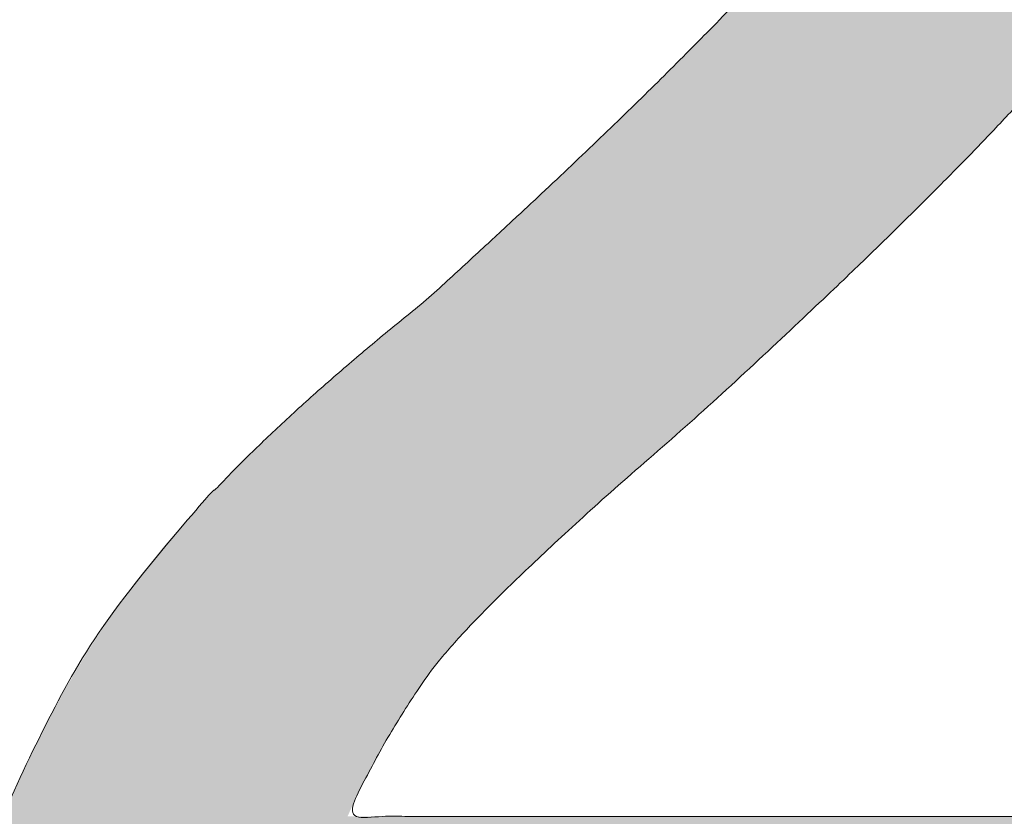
# Model space of a CAD drawing. Header units: inches. Extents: x -416 to -272, y -73 to 47.
# Tile 116 of 206: x -334.312 to -333.148, y -22.729 to -21.788. Entities that reach past the tile are written whole.
import ezdxf

# ---------------------------------------------------------------- set-up
doc = ezdxf.new("R2010")
doc.units = ezdxf.units.IN
doc.header["$LTSCALE"] = 32
doc.header["$MEASUREMENT"] = 0
doc.linetypes.add('Dash Style-1', pattern=[0.083328, 0.041656, -0.041672])
for name, color, linetype, lineweight in [('Black', 7, 'Continuous', 18), ('DashLine', 7, 'Continuous', 13), ('DashLineFill', 7, 'Dash Style-1', 13), ('Drawing', 7, 'Continuous', 18), ('Metal-DeskStructure', 7, 'Continuous', 13), ('None', 7, 'Continuous', 18), ('Plastic-BracketCover', 7, 'Continuous', 13), ('SolidLine', 7, 'Continuous', 15), ('Wood_1-H', 7, 'Continuous', 13)]:
    doc.layers.add(name, color=color, linetype=linetype, lineweight=lineweight)
pattern_1 = [(45, (0, 0), (-1.61301565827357, 1.935715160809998), []), (45, (-1.0608, 1.0608), (-0.4723460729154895, 0.4167612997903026), [])]

# ---------------------------------------------------------------- blocks, each defined once
blk = doc.blocks.new('Group-45')
at = {"layer": 'Plastic-BracketCover', "color": 7}
for points, knots in [([(1.545890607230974, 0.02645157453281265), (1.549581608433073, 0.02645157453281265), (1.553272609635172, 0.02460607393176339), (1.555118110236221, 0.01722587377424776), (1.55696180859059, 0.004307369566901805), (1.55696180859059, -0.01414763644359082), (1.555118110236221, -0.02522064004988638), (1.553272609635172, -0.03260264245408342), (1.547736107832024, -0.03629364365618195), (1.542199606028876, -0.03813914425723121), (1.489603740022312, -0.05843965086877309), (1.437007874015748, -0.07874015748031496), (1.418552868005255, -0.08612215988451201), (1.389024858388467, -0.1008843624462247), (1.366878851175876, -0.1230303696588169), (1.355805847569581, -0.1525583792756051), (1.355805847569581, -0.1922366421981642), (1.355805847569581, -0.2116143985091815), (1.450848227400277, -0.2116143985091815), (1.549581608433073, -0.2116143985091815), (1.553272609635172, -0.2153035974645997), (1.555118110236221, -0.2226855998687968), (1.55696180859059, -0.2337586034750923), (1.55696180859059, -0.2503681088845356), (1.555118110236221, -0.2614411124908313), (1.553272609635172, -0.2688231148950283), (1.549581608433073, -0.2725141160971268), (1.338274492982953, -0.2725141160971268), (1.117739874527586, -0.2725141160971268), (1.106666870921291, -0.2577501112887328), (1.106666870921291, -0.202385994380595), (1.106666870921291, -0.137794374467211), (1.10851237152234, -0.1156483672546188), (1.11035787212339, -0.1064208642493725), (1.114048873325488, -0.08058565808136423), (1.13434937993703, -0.03998464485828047), (1.163877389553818, -0.01414763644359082), (1.202631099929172, 0.0006163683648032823), (1.246923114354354, 0.0006163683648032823), (1.28383312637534, -0.01230213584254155), (1.311515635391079, -0.03444814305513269), (1.329968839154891, -0.06766715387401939), (1.337350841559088, -0.08612215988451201), (1.342887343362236, -0.07504915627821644), (1.35765134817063, -0.05659415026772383), (1.377951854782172, -0.04183014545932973), (1.405634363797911, -0.0289116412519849), (1.422243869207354, -0.02152963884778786), (1.471148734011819, -0.001229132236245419), (1.520053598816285, 0.01907137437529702), (1.532972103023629, 0.02460607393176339), (1.544045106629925, 0.02645157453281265), (1.545890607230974, 0.02645157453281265)], [0, 0, 0, 0.004017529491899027, 0.008035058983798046, 0.01205258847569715, 0.01607011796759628, 0.02008764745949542, 0.02410517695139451, 0.02812270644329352, 0.03214023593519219, 0.03214023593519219, 0.07095094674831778, 0.07095094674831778, 0.08463415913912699, 0.09831737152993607, 0.1120005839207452, 0.1256837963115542, 0.138745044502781, 0.138745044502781, 0.202806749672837, 0.2052946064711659, 0.2077824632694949, 0.2102703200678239, 0.2127581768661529, 0.2147484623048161, 0.2167387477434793, 0.2187290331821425, 0.2207193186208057, 0.3326714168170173, 0.3396374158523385, 0.3466034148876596, 0.3918815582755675, 0.4075550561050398, 0.4232285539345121, 0.4232285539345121, 0.4666960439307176, 0.5101635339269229, 0.553631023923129, 0.5970985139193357, 0.640566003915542, 0.6840334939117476, 0.7275009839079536, 0.7709684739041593, 0.7709684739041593, 0.7980418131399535, 0.8251151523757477, 0.8521884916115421, 0.8792618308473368, 0.8792618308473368, 0.958132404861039, 0.958132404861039, 0.9790662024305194, 1, 1, 1]), ([(1.232159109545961, -0.06213065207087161), (1.204476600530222, -0.06213065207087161), (1.169413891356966, -0.08612215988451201), (1.160186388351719, -0.1138028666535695), (1.15834088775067, -0.1230303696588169), (1.156495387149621, -0.1451763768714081), (1.156495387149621, -0.1867001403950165), (1.156495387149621, -0.2116143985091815), (1.2321600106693, -0.2116143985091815), (1.30782463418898, -0.2116143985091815), (1.30782463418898, -0.183009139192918), (1.30782463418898, -0.130412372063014), (1.296751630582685, -0.09719336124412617), (1.274605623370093, -0.07320365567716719), (1.246923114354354, -0.06213065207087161), (1.232159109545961, -0.06213065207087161)], [0, 0, 0, 0.1425152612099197, 0.2850305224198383, 0.2850305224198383, 0.3309930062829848, 0.3769554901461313, 0.4458992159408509, 0.4458992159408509, 0.6552813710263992, 0.6552813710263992, 0.7344389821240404, 0.8008292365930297, 0.8672194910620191, 0.9336097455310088, 1, 1, 1]), ([(1.425934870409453, -0.3398696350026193), (1.448079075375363, -0.3398696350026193), (1.483143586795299, -0.3509408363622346), (1.512671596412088, -0.3693958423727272), (1.532972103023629, -0.3970783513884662), (1.555118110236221, -0.4469059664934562), (1.555118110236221, -0.5539431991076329), (1.555118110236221, -0.6203803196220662), (1.544045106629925, -0.6351443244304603), (1.330892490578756, -0.6351443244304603), (1.117739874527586, -0.6351443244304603), (1.106666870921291, -0.6203803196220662), (1.106666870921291, -0.5622479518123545), (1.106666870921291, -0.4708965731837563), (1.123276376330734, -0.4192243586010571), (1.150958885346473, -0.3860053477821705), (1.193405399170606, -0.3675503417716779), (1.235850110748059, -0.3675503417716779), (1.265378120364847, -0.374932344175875), (1.289369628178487, -0.3896963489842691), (1.309670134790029, -0.4136878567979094), (1.315206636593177, -0.4266063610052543), (1.318897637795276, -0.4081513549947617), (1.337350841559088, -0.3767778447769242), (1.365033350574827, -0.3527863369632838), (1.403788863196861, -0.3398696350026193), (1.425934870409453, -0.3398696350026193)], [0, 0, 0, 0.03145524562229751, 0.062910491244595, 0.09436573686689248, 0.1258209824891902, 0.188731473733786, 0.2661585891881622, 0.2758371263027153, 0.2855156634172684, 0.4355309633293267, 0.4452095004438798, 0.4548880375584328, 0.5214267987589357, 0.5746587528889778, 0.6278907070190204, 0.6811226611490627, 0.7343546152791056, 0.7627468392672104, 0.7911390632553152, 0.8195312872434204, 0.8479235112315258, 0.8479235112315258, 0.8859426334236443, 0.9239617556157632, 0.9619808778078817, 1, 1, 1]), ([(1.429625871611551, -0.4026148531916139), (1.409325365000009, -0.4026148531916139), (1.379797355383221, -0.4155333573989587), (1.359496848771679, -0.4395248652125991), (1.348423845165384, -0.4764330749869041), (1.348423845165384, -0.5401028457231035), (1.348423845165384, -0.5760901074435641), (1.426856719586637, -0.5760901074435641), (1.505289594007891, -0.5760901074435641), (1.505289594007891, -0.5327208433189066), (1.505289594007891, -0.4487514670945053), (1.477607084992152, -0.4155333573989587), (1.448079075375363, -0.4026148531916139), (1.429625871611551, -0.4026148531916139)], [0, 0, 0, 0.07915587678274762, 0.1583117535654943, 0.2374676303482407, 0.3166235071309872, 0.4195261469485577, 0.4195261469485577, 0.6437985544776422, 0.6437985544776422, 0.7678094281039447, 0.8839047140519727, 0.9419523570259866, 1, 1, 1]), ([(1.226622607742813, -0.4284518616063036), (1.210013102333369, -0.4284518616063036), (1.18417789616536, -0.4376793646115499), (1.165722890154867, -0.4579798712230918), (1.156495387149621, -0.4893515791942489), (1.156495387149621, -0.5447165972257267), (1.156495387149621, -0.5760901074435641), (1.228469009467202, -0.5760901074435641), (1.300442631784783, -0.5760901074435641), (1.300442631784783, -0.5419483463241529), (1.300442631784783, -0.4856605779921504), (1.289369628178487, -0.4561343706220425), (1.269069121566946, -0.4376793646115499), (1.241386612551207, -0.4284518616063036), (1.226622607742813, -0.4284518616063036)], [0, 0, 0, 0.07449877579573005, 0.1489975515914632, 0.223496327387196, 0.2979951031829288, 0.3954165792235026, 0.3954165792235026, 0.6189101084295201, 0.6189101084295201, 0.7249275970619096, 0.7936956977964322, 0.8624637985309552, 0.9312318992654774, 1, 1, 1]), ([(1.53112660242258, -0.7109774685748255), (1.538508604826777, -0.7109774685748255), (1.552349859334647, -0.7137457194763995), (1.555118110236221, -0.7220504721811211), (1.555118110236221, -0.841083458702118), (1.555118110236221, -0.9601164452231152), (1.553272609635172, -0.9638074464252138), (1.547736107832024, -0.9674984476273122), (1.538508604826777, -0.9693439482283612), (1.525590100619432, -0.9693439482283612), (1.516362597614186, -0.9674984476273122), (1.510826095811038, -0.965652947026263), (1.50713509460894, -0.9601164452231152), (1.50713509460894, -0.9112115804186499), (1.50713509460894, -0.864152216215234), (1.337351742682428, -0.864152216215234), (1.167568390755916, -0.864152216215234), (1.193404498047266, -0.9075205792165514), (1.219240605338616, -0.9508889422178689), (1.221086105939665, -0.9564254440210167), (1.222931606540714, -0.965652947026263), (1.219240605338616, -0.9693439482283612), (1.20816760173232, -0.9711894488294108), (1.195712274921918, -0.9711894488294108), (1.186023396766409, -0.9711894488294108), (1.180486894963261, -0.9693439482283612), (1.176795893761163, -0.965652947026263), (1.174950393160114, -0.9619619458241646), (1.141731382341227, -0.9102888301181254), (1.10851237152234, -0.8586157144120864), (1.106666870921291, -0.8567702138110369), (1.106666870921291, -0.8530792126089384), (1.104821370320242, -0.8475427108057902), (1.104821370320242, -0.8304718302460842), (1.104821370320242, -0.8124781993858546), (1.10851237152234, -0.8069416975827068), (1.112203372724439, -0.8050961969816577), (1.310591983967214, -0.8050961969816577), (1.50713509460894, -0.8050961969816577), (1.50713509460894, -0.7644960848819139), (1.50713509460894, -0.7202049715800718), (1.510826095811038, -0.7165139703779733), (1.516362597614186, -0.7128229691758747), (1.525590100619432, -0.7109774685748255), (1.53112660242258, -0.7109774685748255)], [0, 0, 0, 0.002610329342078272, 0.007830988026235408, 0.01044131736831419, 0.1761946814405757, 0.1788050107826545, 0.181415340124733, 0.1840256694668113, 0.1866359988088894, 0.1885937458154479, 0.1905514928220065, 0.192509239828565, 0.1944669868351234, 0.2443885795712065, 0.2443885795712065, 0.4244984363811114, 0.4244984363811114, 0.4780496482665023, 0.4780496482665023, 0.4842405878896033, 0.4904315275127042, 0.4966224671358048, 0.5028134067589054, 0.5070707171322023, 0.5109409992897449, 0.5148112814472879, 0.5186815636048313, 0.5186815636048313, 0.5762947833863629, 0.5762947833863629, 0.5787425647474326, 0.5811903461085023, 0.5836381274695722, 0.5902471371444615, 0.5931844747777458, 0.5961218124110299, 0.5990591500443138, 0.9118813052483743, 0.9118813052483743, 0.9765012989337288, 0.9823759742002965, 0.9882506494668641, 0.9941253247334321, 1, 1, 1])]:
    blk.add_open_spline(points, degree=2, knots=knots, dxfattribs=at)
blk = doc.blocks.new('1BRPFY-Leg_Plate (2D)')
at = {"layer": 'DashLineFill', "linetype": 'Continuous', "lineweight": 13}
h = blk.add_hatch(dxfattribs=at)
h.set_pattern_fill('Steel', color=253, style=0, pattern_type=2)
h.set_pattern_definition(pattern_1)
edge = h.paths.add_edge_path()
edge.add_arc((-1.704724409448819, 1.704724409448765), 0.1259842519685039, 90, 180, ccw=False)
edge.add_line((-1.704724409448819, 1.830708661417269), (1.704724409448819, 1.830708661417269))
edge.add_arc((1.704724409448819, 1.704724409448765), 0.1259842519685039, 0, 90, ccw=False)
edge.add_line((1.830708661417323, 1.704724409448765), (1.830708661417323, -1.704724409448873))
edge.add_arc((1.704724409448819, -1.704724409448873), 0.125984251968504, -89.99999999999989, 1.1368683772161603e-13, ccw=False)
edge.add_line((1.704724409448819, -1.830708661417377), (-1.704724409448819, -1.830708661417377))
edge.add_arc((-1.704724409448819, -1.704724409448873), 0.125984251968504, 180, 269.99999999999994, ccw=False)
edge.add_line((-1.830708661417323, -1.704724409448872), (-1.830708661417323, 1.704724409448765))
at = {"layer": 'SolidLine', "flags": 128}
blk.add_lwpolyline([(0.7086614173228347, -0.5019685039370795), (0.728920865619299, -0.5029637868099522), (0.7489852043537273, -0.5059400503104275), (0.7686612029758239, -0.5108686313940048), (0.7877593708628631, -0.5177020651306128), (0.8060957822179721, -0.5263745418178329), (0.823493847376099, -0.5368025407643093), (0.8397860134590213, -0.5488856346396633), (0.8548153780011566, -0.5625074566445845), (0.8684372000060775, -0.5775368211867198), (0.8805202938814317, -0.5938289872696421), (0.8909482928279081, -0.611227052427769), (0.8996207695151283, -0.6295634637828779), (0.9064542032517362, -0.6486616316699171), (0.9113827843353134, -0.6683376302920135), (0.9143590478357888, -0.688401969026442), (0.9153543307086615, -0.7086614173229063), (0.9143590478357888, -0.7289208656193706), (0.9113827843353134, -0.748985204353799), (0.9064542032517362, -0.7686612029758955), (0.8996207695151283, -0.7877593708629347), (0.8909482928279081, -0.8060957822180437), (0.8805202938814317, -0.8234938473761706), (0.8684372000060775, -0.8397860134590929), (0.8548153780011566, -0.8548153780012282), (0.8397860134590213, -0.8684372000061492), (0.823493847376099, -0.8805202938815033), (0.8060957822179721, -0.8909482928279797), (0.7877593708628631, -0.8996207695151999), (0.7686612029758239, -0.9064542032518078), (0.7489852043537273, -0.9113827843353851), (0.728920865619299, -0.9143590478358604), (0.7086614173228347, -0.9153543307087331), (0.6884019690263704, -0.9143590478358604), (0.668337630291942, -0.9113827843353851), (0.6486616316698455, -0.9064542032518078), (0.6295634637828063, -0.8996207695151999), (0.6112270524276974, -0.8909482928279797), (0.5938289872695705, -0.8805202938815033), (0.5775368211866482, -0.8684372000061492), (0.5625074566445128, -0.8548153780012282), (0.5488856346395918, -0.8397860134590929), (0.5368025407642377, -0.8234938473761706), (0.5263745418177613, -0.8060957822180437), (0.5177020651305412, -0.7877593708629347), (0.5108686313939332, -0.7686612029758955), (0.5059400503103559, -0.748985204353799), (0.5029637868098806, -0.7289208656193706), (0.5019685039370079, -0.7086614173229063), (0.5029637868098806, -0.688401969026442), (0.5059400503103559, -0.6683376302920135), (0.5108686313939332, -0.6486616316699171), (0.5177020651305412, -0.6295634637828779), (0.5263745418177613, -0.611227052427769), (0.5368025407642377, -0.5938289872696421), (0.5488856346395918, -0.5775368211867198), (0.5625074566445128, -0.5625074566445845), (0.5775368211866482, -0.5488856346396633), (0.5938289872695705, -0.5368025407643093), (0.6112270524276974, -0.5263745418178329), (0.6295634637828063, -0.5177020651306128), (0.6486616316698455, -0.5108686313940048), (0.668337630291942, -0.5059400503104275), (0.6884019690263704, -0.5029637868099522)], close=True, dxfattribs=at)
at = {"layer": 'Plastic-BracketCover', "color": 7}
blk.add_blockref('Group-45', (0, 0), dxfattribs=at)
blk = doc.blocks.new('1BRPX8-Util_Bkt_Lg-F (2D)')
at = {"layer": 'DashLineFill', "linetype": 'Continuous', "lineweight": 13}
h = blk.add_hatch(dxfattribs=at)
h.set_pattern_fill('Steel', color=253, style=0, pattern_type=2)
h.set_pattern_definition(pattern_1)
edge = h.paths.add_edge_path()
edge.add_line((-4.468503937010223, 7.539370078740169), (-2.421259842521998, 7.539370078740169))
edge.add_line((-2.421259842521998, 7.539370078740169), (-2.421259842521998, 7.917322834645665))
edge.add_arc((-2.303149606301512, 7.91732283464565), 0.1181102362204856, 90.0000000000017, 179.9999999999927, ccw=False)
edge.add_line((-2.303149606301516, 8.035433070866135), (2.303149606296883, 8.035433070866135))
edge.add_arc((2.30314960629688, 7.917322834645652), 0.1181102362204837, 6.423306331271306e-12, 89.99999999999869, ccw=False)
edge.add_line((2.421259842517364, 7.917322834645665), (2.421259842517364, 7.539370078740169))
edge.add_line((2.421259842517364, 7.539370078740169), (4.46850393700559, 7.539370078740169))
edge.add_line((4.46850393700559, 7.539370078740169), (4.46850393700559, 7.405511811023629))
edge.add_line((4.46850393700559, 7.405511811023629), (3.129921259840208, 7.405511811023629))
edge.add_line((3.129921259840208, 7.405511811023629), (3.129921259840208, -2.011811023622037))
edge.add_line((3.129921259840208, -2.011811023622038), (4.46850393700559, -2.011811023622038))
edge.add_line((4.46850393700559, -2.011811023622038), (4.46850393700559, -2.145669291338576))
edge.add_line((4.46850393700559, -2.145669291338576), (2.421259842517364, -2.145669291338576))
edge.add_line((2.421259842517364, -2.145669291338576), (2.421259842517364, -2.523622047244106))
edge.add_arc((2.303149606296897, -2.523622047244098), 0.1181102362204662, 269.9999999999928, 359.9999999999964, ccw=False)
edge.add_line((2.303149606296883, -2.641732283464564), (-2.303149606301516, -2.641732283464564))
edge.add_arc((-2.303149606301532, -2.523622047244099), 0.1181102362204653, 180.0000000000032, 270.0000000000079, ccw=False)
edge.add_line((-2.421259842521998, -2.523622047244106), (-2.421259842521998, -2.145669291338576))
edge.add_line((-2.421259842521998, -2.145669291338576), (-4.468503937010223, -2.145669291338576))
edge.add_line((-4.468503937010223, -2.145669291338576), (-4.468503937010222, -2.011811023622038))
edge.add_line((-4.468503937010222, -2.011811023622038), (-3.129921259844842, -2.011811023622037))
edge.add_line((-3.129921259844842, -2.011811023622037), (-3.129921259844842, 7.405511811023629))
edge.add_line((-3.129921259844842, 7.405511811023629), (-4.468503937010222, 7.405511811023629))
edge.add_line((-4.468503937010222, 7.405511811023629), (-4.468503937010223, 7.539370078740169))
at = {"layer": 'SolidLine', "flags": 128}
blk.add_lwpolyline([(0.3885146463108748, -0.3924516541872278), (0.4214361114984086, -0.362613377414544), (0.4571237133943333, -0.3361456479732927), (0.4952337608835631, -0.3133033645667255), (0.5353992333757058, -0.2943065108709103), (0.5772333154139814, -0.2793380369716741), (0.6203331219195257, -0.2685420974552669), (0.6642835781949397, -0.2620226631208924), (0.7086614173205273, -0.2598425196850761), (0.7530392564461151, -0.2620226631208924), (0.7969897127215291, -0.2685420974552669), (0.8400895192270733, -0.2793380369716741), (0.881923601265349, -0.2943065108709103), (0.9220890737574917, -0.3133033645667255), (0.9601991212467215, -0.3361456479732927), (0.995886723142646, -0.362613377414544), (1.02880818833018, -0.3924516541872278), (1.058646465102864, -0.4253731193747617), (1.085114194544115, -0.4610607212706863), (1.107956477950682, -0.4991707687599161), (1.126953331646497, -0.5393362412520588), (1.141921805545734, -0.5811703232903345), (1.152717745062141, -0.6242701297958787), (1.159237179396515, -0.6682205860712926), (1.161417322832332, -0.7125984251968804), (1.159237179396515, -0.7569762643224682), (1.152717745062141, -0.8009267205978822), (1.141921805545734, -0.8440265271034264), (1.126953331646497, -0.8858606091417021), (1.107956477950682, -0.9260260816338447), (1.085114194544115, -0.9641361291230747)], dxfattribs=at)
blk = doc.blocks.new('Slate-LegBrace (2D)')
at = {"layer": 'DashLineFill', "linetype": 'Continuous', "lineweight": 13}
h = blk.add_hatch(dxfattribs=at)
h.set_pattern_fill('Steel', color=253, style=0, pattern_type=2)
h.set_pattern_definition(pattern_1)
h.paths.add_polyline_path([(1.477721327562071, -0.2676096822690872), (1.477721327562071, -0.2375137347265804), (1.672015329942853, -0.2375137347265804), (1.672015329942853, -0.02575645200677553), (1.675765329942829, -0.02575645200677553), (1.675765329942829, 0.7034311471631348), (1.734820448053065, 0.762486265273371), (1.929210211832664, 0.762486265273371), (1.988265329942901, 0.7034311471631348), (1.988265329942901, -0.02575645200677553), (1.992015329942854, -0.02575645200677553), (1.992015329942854, -0.2375137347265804), (2.186309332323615, -0.2375137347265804), (2.186309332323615, -0.2676096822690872)])
h = blk.add_hatch(dxfattribs=at)
h.set_pattern_fill('Steel', color=253, style=0, pattern_type=2)
h.set_pattern_definition(pattern_1)
edge = h.paths.add_edge_path()
edge.add_line((-2.199587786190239, -0.1351515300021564), (-1.374775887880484, -0.1351515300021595))
edge.add_arc((3.774758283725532e-15, -0.01355418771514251), 1.380142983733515, 185.0545920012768, 354.9454079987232)
edge.add_line((1.374775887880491, -0.13515153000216), (2.199718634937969, -0.1351515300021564))
edge.add_arc((6.542437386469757e-05, -0.01705725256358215), 2.202821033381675, 183.0731271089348, 356.92687289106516, ccw=False)
h = blk.add_hatch(dxfattribs=at)
h.set_pattern_fill('Steel', color=253, style=0, pattern_type=2)
h.set_pattern_definition(pattern_1)
edge = h.paths.add_edge_path()
edge.add_line((2.191696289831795, -0.2375138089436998), (1.463739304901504, -0.2375137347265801))
edge.add_arc((-6.542437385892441e-05, -0.01704129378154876), 1.480314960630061, 188.5652811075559, 351.4347188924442, ccw=False)
edge.add_line((-1.463870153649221, -0.2375137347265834), (-2.191827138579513, -0.2375138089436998))
edge.add_line((-2.191827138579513, -0.2375138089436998), (-2.199718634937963, -0.1351515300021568))
edge.add_line((-2.199718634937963, -0.1351515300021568), (-1.374775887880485, -0.1351515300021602))
edge.add_arc((2.886579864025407e-15, -0.01355418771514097), 1.380142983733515, 185.0545920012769, 354.9454079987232)
edge.add_line((1.37477588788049, -0.1351515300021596), (2.199587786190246, -0.1351515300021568))
edge.add_line((2.199587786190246, -0.1351515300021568), (2.191696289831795, -0.2375138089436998))
at = {"layer": 'DashLineFill', "flags": 128}
blk.add_lwpolyline([(1.477721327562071, -0.2676096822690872), (1.477721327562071, -0.2375137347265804), (1.672015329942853, -0.2375137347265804), (1.672015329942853, -0.02575645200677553), (1.675765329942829, -0.02575645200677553), (1.675765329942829, 0.7034311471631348), (1.734820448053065, 0.762486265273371), (1.929210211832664, 0.762486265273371), (1.988265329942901, 0.7034311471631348), (1.988265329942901, -0.02575645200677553), (1.992015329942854, -0.02575645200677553), (1.992015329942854, -0.2375137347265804), (2.186309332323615, -0.2375137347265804), (2.186309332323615, -0.2676096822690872)], close=True, dxfattribs=at)
for points in [[(2.191696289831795, -0.2375138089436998), (1.463739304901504, -0.2375137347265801, -0.860662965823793), (-1.463870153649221, -0.2375137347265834), (-2.191827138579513, -0.2375138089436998), (-2.199718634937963, -0.1351515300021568), (-1.374775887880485, -0.1351515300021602, 0.9154551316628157), (1.37477588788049, -0.1351515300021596), (2.199587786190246, -0.1351515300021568)], [(-2.199587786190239, -0.1351515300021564), (-1.374775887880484, -0.1351515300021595, 0.9154551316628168), (1.374775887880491, -0.13515153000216), (2.199718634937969, -0.1351515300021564, -0.9477524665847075)]]:
    blk.add_lwpolyline(points, format="xyb", close=True, dxfattribs=at)
blk = doc.blocks.new('TLLegSleeve (2D)')
at = {"layer": 'DashLineFill', "linetype": 'Continuous', "lineweight": 13}
h = blk.add_hatch(dxfattribs=at)
h.set_pattern_fill('Steel', color=253, style=0, pattern_type=2)
h.set_pattern_definition(pattern_1)
edge = h.paths.add_edge_path()
edge.add_line((1.08267716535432, 1.402343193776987), (1.08267716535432, 2.913385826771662))
edge.add_arc((-1.707523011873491e-13, 2.913385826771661), 1.08267716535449, 4.479377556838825e-14, 180)
edge.add_line((-1.082677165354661, 2.913385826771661), (-1.08267716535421, 1.402343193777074))
edge.add_arc((-1.332267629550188e-15, 2.886579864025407e-15), 1.771653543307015, 127.6698869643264, 412.330113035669)
edge.add_line((1.08267716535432, 1.402343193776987), (1.08267716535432, 1.402343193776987))
edge = h.paths.add_edge_path()
edge.add_arc((1.665334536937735e-15, 2.91338582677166), 0.7480314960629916, 0, 180, ccw=False)
edge.add_arc((1.665334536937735e-15, 2.91338582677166), 0.7480314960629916, 180, 360, ccw=False)
edge = h.paths.add_edge_path()
edge.add_arc((-1.723066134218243e-13, 9.149983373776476e-17), 1.437007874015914, 0, 180, ccw=False)
edge.add_arc((-1.723066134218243e-13, 5.70119602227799e-16), 1.437007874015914, 180, 360, ccw=False)
at = {"layer": 'DashLine', "color": 8, "flags": 128}
blk.add_lwpolyline([(0.6327836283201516, 1.527674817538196), (0.7794749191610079, 1.458295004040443), (0.9186594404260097, 1.374871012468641), (1.048996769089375, 1.278206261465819), (1.169231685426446, 1.169231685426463), (1.278206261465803, 1.048996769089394), (1.374871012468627, 0.9186594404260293), (1.458295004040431, 0.7794749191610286), (1.527674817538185, 0.6327836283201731), (1.582342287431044, 0.4799982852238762), (1.621770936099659, 0.3225902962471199), (1.64558104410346, 0.1620755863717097), (1.653543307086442, 1.118599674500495e-14), (1.645581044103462, -0.1620755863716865), (1.621770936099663, -0.3225902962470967), (1.582342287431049, -0.4799982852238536), (1.527674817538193, -0.6327836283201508), (1.45829500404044, -0.7794749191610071), (1.374871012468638, -0.9186594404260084), (1.278206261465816, -1.048996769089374), (1.169231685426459, -1.169231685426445), (1.048996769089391, -1.278206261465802), (0.918659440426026, -1.374871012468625), (0.7794749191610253, -1.458295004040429)], dxfattribs=at)
at = {"layer": 'DashLineFill', "flags": 128}
for points in [[(1.08267716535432, 1.402343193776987), (1.08267716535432, 2.913385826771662, 0.9999999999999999), (-1.082677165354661, 2.913385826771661), (-1.08267716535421, 1.402343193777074, 2.931618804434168), (1.08267716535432, 1.402343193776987)], [(-1.437007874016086, 3.308097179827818e-16, -0.9999999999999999), (1.437007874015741, 3.308097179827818e-16, -0.9999999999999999)]]:
    blk.add_lwpolyline(points, format="xyb", close=True, dxfattribs=at)
blk = doc.blocks.new('Group-47')
at = {"layer": 'SolidLine', "flags": 128}
blk.add_lwpolyline([(7.34251968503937, -8.30708661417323, -0.414213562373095), (9.05511811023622, -6.594488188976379, -0.414213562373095), (10.76771653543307, -8.30708661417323, -0.414213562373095), (9.05511811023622, -10.01968503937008, -0.414213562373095)], format="xyb", close=True, dxfattribs=at)
at = {"layer": 'Wood_1-H', "color": 7}
for name in ['1BRPX8-Util_Bkt_Lg-F (2D)', 'TLLegSleeve (2D)', 'Slate-LegBrace (2D)', '1BRPFY-Leg_Plate (2D)']:
    blk.add_blockref(name, (9.05511811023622, -8.30708661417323), dxfattribs=at)
blk = doc.blocks.new('Group-49')
at = {"layer": 'Metal-DeskStructure', "color": 7, "flags": 128}
blk.add_lwpolyline([(0.8051100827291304, 0.3242076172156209), (0.6569804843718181, -0.1001143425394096), (0.9545622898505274, -0.1001143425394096)], close=True, dxfattribs=at)
at = {"layer": 'Metal-DeskStructure', "color": 7}
blk.add_open_spline([(1.174112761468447, -0.3918349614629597), (1.184693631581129, -0.4210075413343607), (1.168822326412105, -0.4369198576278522), (1.14501536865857, -0.439571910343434), (1.104014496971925, -0.439571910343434), (1.078886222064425, -0.4369198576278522), (1.066982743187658, -0.4329417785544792), (1.060369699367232, -0.4236595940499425), (1.057724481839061, -0.4170294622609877), (1.021353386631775, -0.3010040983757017), (0.9849822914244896, -0.1849787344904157), (0.807093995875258, -0.1849787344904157), (0.6292057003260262, -0.1849787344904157), (0.5941572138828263, -0.2996780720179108), (0.5591087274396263, -0.4143774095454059), (0.5564635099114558, -0.4210075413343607), (0.5498504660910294, -0.4302897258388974), (0.5379469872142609, -0.4369198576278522), (0.5141400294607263, -0.439571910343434), (0.477108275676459, -0.439571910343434), (0.4519787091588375, -0.4355938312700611), (0.4427204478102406, -0.4249856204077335), (0.4427204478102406, -0.4050952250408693), (0.4480108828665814, -0.3905089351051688), (0.5915119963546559, 0.0006630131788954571), (0.7350131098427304, 0.3918349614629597), (0.7376583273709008, 0.3971390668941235), (0.7469165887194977, 0.4037691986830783), (0.7627866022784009, 0.4077472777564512), (0.789238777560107, 0.4090720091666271), (0.8302396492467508, 0.4090720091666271), (0.8580131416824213, 0.4077472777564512), (0.8752070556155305, 0.4037691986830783), (0.8844653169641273, 0.3971390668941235), (0.8871105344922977, 0.3918349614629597), (1.030611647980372, 0), (1.174112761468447, -0.3918349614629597)], degree=2, knots=[0, 0, 0, 0.01595318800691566, 0.02392978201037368, 0.03190637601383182, 0.03938443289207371, 0.04686248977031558, 0.05434054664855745, 0.06181860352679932, 0.06181860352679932, 0.1891978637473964, 0.1891978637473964, 0.3755520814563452, 0.3755520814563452, 0.5011946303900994, 0.5011946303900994, 0.5086726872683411, 0.5161507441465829, 0.5236288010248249, 0.5311068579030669, 0.5385854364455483, 0.5460640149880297, 0.5535425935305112, 0.5610211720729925, 0.5610211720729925, 0.7618481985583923, 0.7618481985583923, 0.7647050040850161, 0.7675618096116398, 0.7704186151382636, 0.7732754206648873, 0.7763226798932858, 0.7793699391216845, 0.7824171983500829, 0.7854644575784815, 0.7854644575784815, 1, 1, 1], dxfattribs=at)
blk = doc.blocks.new('TL14_lower_leg (2D)')
at = {"layer": 'DashLine', "flags": 128}
blk.add_lwpolyline([(1.371317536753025, 0.1350629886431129), (1.377952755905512, 1.783045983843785e-14), (1.371317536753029, -0.1350629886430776), (1.351475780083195, -0.2688252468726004), (1.318618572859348, -0.3999985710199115), (1.27306234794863, -0.5273196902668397), (1.215245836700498, -0.6495624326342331), (1.145725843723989, -0.7655495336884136), (1.065171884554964, -0.8741639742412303), (0.9743597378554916, -0.9743597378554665), (0.8741639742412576, -1.065171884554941), (0.7655495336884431, -1.14572584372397), (0.6495624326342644, -1.215245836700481), (0.5273196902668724, -1.273062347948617), (0.3999985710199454, -1.318618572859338)], dxfattribs=at)
blk.add_lwpolyline([(0.7086614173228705, -0.547244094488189), (0.724483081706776, -0.54802136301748), (0.7401523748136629, -0.5503456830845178), (0.7555183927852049, -0.5541946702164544), (0.7704331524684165, -0.5595312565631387), (0.7847530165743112, -0.5663040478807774), (0.798340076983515, -0.574447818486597), (0.8110634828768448, -0.5838841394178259), (0.8228007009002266, -0.5945221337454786), (0.8334386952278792, -0.6062593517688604), (0.8428750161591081, -0.6189827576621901), (0.8510187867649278, -0.632569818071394), (0.8577915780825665, -0.6468896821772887), (0.8631281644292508, -0.6618044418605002), (0.8669771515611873, -0.6771704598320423), (0.8693014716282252, -0.6928397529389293), (0.8700787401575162, -0.7086614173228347), (0.8693014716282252, -0.72448308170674), (0.8669771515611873, -0.7401523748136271), (0.8631281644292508, -0.7555183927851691), (0.8577915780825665, -0.7704331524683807), (0.8510187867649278, -0.7847530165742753), (0.8428750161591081, -0.7983400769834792), (0.8334386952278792, -0.811063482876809), (0.8228007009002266, -0.8228007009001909), (0.8110634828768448, -0.8334386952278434), (0.798340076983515, -0.8428750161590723), (0.7847530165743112, -0.8510187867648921), (0.7704331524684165, -0.8577915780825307), (0.7555183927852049, -0.8631281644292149), (0.7401523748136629, -0.8669771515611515), (0.724483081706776, -0.8693014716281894), (0.7086614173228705, -0.8700787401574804), (0.6928397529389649, -0.8693014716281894), (0.6771704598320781, -0.8669771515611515), (0.6618044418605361, -0.8631281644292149), (0.6468896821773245, -0.8577915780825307), (0.6325698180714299, -0.8510187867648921), (0.618982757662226, -0.8428750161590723), (0.6062593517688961, -0.8334386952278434), (0.5945221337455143, -0.8228007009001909), (0.5838841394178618, -0.811063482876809), (0.5744478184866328, -0.7983400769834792), (0.5663040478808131, -0.7847530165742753), (0.5595312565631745, -0.7704331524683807), (0.5541946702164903, -0.7555183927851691), (0.5503456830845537, -0.7401523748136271), (0.5480213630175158, -0.72448308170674), (0.5472440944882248, -0.7086614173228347), (0.5480213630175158, -0.6928397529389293), (0.5503456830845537, -0.6771704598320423), (0.5541946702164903, -0.6618044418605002), (0.5595312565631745, -0.6468896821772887), (0.5663040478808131, -0.632569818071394), (0.5744478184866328, -0.6189827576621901), (0.5838841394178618, -0.6062593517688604), (0.5945221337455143, -0.5945221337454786), (0.6062593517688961, -0.5838841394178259), (0.618982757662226, -0.574447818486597), (0.6325698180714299, -0.5663040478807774), (0.6468896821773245, -0.5595312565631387), (0.6618044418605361, -0.5541946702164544), (0.6771704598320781, -0.5503456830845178), (0.6928397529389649, -0.54802136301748)], close=True, dxfattribs=at)
at = {"layer": 'Metal-DeskStructure', "color": 7}
blk.add_blockref('Group-49', (0, 0), dxfattribs=at)
blk = doc.blocks.new('Group-50')
at = {"layer": 'DashLineFill', "linetype": 'Continuous', "lineweight": 13}
h = blk.add_hatch(dxfattribs=at)
h.set_pattern_fill('Steel', color=253, style=0, pattern_type=2)
h.set_pattern_definition(pattern_1)
h.paths.add_polyline_path([(-2.066929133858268, 1.397637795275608), (2.066929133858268, 1.397637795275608), (2.066929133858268, 0.1377952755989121), (2.106299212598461, 0.1377952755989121), (2.106299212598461, -0.1377952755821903), (2.066929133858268, -0.1377952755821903), (2.066929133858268, -5.275590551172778), (2.106299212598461, -5.275590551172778), (2.106299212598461, -5.55118110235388), (2.066929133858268, -5.55118110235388), (2.066929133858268, -5.82677165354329), (-2.066929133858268, -5.82677165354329), (-2.066929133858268, -5.55118110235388), (-2.106299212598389, -5.55118110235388), (-2.106299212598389, -5.275590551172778), (-2.066929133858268, -5.275590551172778), (-2.066929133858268, -0.1377952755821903), (-2.106299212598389, -0.1377952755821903), (-2.106299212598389, 0.1377952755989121), (-2.066929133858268, 0.1377952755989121)])
blk = doc.blocks.new('TL14_upper_leg (2D)')
at = {"layer": 'DashLine', "flags": 128}
blk.add_lwpolyline([(1.214595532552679, 0.1196272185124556), (1.22047244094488, 7.47323834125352e-17), (1.214595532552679, -0.1196272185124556), (1.197021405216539, -0.2381023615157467), (1.167919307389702, -0.3542844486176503), (1.127569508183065, -0.467054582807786), (1.076360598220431, -0.5753267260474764), (1.01478574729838, -0.6780581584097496), (0.9434379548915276, -0.7742595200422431), (0.8630043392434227, -0.8630043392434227), (0.7742595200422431, -0.9434379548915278), (0.6780581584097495, -1.01478574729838), (0.5753267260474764, -1.076360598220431), (0.4670545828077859, -1.127569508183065)], dxfattribs=at)
at = {"layer": 'DashLine', "color": 7}
blk.add_blockref('Group-50', (0, 0), dxfattribs=at)
blk = doc.blocks.new('1BRPT9-Bracket (2D)')
at = {"layer": 'DashLineFill', "linetype": 'Continuous', "lineweight": 13}
h = blk.add_hatch(dxfattribs=at)
h.set_pattern_fill('Steel', color=253, style=0, pattern_type=2)
h.set_pattern_definition(pattern_1)
edge = h.paths.add_edge_path()
edge.add_line((-2.32206875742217, -8.74015748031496), (-2.32206875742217, 8.740157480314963))
edge.add_line((-2.32206875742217, 8.740157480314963), (1.677931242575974, 8.740157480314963))
edge.add_arc((1.677931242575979, 8.488188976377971), 0.2519685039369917, -3.979039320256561e-12, 90.0000000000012, ccw=False)
edge.add_line((1.929899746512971, 8.488188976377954), (1.929899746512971, 7.480314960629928))
edge.add_line((1.929899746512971, 7.480314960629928), (2.323600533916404, 7.461135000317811))
edge.add_line((2.323600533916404, 7.461135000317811), (2.323600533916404, -7.480314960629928))
edge.add_line((2.323600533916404, -7.480314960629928), (1.929899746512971, -7.480314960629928))
edge.add_line((1.929899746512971, -7.480314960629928), (1.929899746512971, -8.488188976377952))
edge.add_arc((1.677931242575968, -8.488188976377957), 0.2519685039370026, -90.00000000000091, 1.0800249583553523e-12, ccw=False)
edge.add_line((1.677931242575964, -8.74015748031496), (-2.32206875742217, -8.74015748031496))
h = blk.add_hatch(dxfattribs=at)
h.set_pattern_fill('Steel', color=253, style=0, pattern_type=2)
h.set_pattern_definition(pattern_1)
h.paths.add_polyline_path([(1.339348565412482, 3.001968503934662), (1.348031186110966, 3.001541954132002), (1.35663018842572, 3.000266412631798), (1.365062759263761, 2.99815416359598), (1.373247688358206, 2.995225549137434), (1.381106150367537, 2.991508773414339), (1.388562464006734, 2.987039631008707), (1.395544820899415, 2.981861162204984), (1.401985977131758, 2.97602323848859), (1.407823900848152, 2.969582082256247), (1.413002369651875, 2.962599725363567), (1.417471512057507, 2.955143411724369), (1.421188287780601, 2.947284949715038), (1.424116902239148, 2.939100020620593), (1.426229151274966, 2.930667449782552), (1.42750469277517, 2.922068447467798), (1.427931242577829, 2.913385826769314), (1.42750469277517, 2.90470320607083), (1.426229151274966, 2.896104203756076), (1.424116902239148, 2.887671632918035), (1.421188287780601, 2.87948670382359), (1.417471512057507, 2.871628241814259), (1.413002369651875, 2.864171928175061), (1.407823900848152, 2.857189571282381), (1.401985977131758, 2.850748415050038), (1.395544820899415, 2.844910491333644), (1.388562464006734, 2.839732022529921), (1.381106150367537, 2.835262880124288), (1.373247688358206, 2.831546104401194), (1.365062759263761, 2.828617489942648), (1.35663018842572, 2.82650524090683), (1.348031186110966, 2.825229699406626), (1.339348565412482, 2.824803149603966), (1.330665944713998, 2.825229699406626), (1.322066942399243, 2.82650524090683), (1.313634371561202, 2.828617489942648), (1.305449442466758, 2.831546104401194), (1.297590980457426, 2.835262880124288), (1.290134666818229, 2.839732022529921), (1.283152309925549, 2.844910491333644), (1.276711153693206, 2.850748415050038), (1.270873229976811, 2.857189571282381), (1.265694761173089, 2.864171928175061), (1.261225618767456, 2.871628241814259), (1.257508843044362, 2.87948670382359), (1.254580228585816, 2.887671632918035), (1.252467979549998, 2.896104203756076), (1.251192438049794, 2.90470320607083), (1.250765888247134, 2.913385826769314), (1.251192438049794, 2.922068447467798), (1.252467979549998, 2.930667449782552), (1.254580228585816, 2.939100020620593), (1.257508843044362, 2.947284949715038), (1.261225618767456, 2.955143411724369), (1.265694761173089, 2.962599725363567), (1.270873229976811, 2.969582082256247), (1.276711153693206, 2.97602323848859), (1.283152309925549, 2.981861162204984), (1.290134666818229, 2.987039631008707), (1.297590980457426, 2.991508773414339), (1.305449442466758, 2.995225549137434), (1.313634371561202, 2.99815416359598), (1.322066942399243, 3.000266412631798), (1.330665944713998, 3.001541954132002)])
at = {"layer": 'DashLineFill', "flags": 128}
blk.add_lwpolyline([(1.339348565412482, 3.001968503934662), (1.348031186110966, 3.001541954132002), (1.35663018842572, 3.000266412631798), (1.365062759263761, 2.99815416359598), (1.373247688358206, 2.995225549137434), (1.381106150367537, 2.991508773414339), (1.388562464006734, 2.987039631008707), (1.395544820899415, 2.981861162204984), (1.401985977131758, 2.97602323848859), (1.407823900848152, 2.969582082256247), (1.413002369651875, 2.962599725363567), (1.417471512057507, 2.955143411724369), (1.421188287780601, 2.947284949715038), (1.424116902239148, 2.939100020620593), (1.426229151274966, 2.930667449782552), (1.42750469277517, 2.922068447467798), (1.427931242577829, 2.913385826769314), (1.42750469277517, 2.90470320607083), (1.426229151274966, 2.896104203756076), (1.424116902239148, 2.887671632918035), (1.421188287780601, 2.87948670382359), (1.417471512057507, 2.871628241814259), (1.413002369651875, 2.864171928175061), (1.407823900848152, 2.857189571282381), (1.401985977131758, 2.850748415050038), (1.395544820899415, 2.844910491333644), (1.388562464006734, 2.839732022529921), (1.381106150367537, 2.835262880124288), (1.373247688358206, 2.831546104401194), (1.365062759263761, 2.828617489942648), (1.35663018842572, 2.82650524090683), (1.348031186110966, 2.825229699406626), (1.339348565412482, 2.824803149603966), (1.330665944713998, 2.825229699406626), (1.322066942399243, 2.82650524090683), (1.313634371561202, 2.828617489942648), (1.305449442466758, 2.831546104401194), (1.297590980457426, 2.835262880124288), (1.290134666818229, 2.839732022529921), (1.283152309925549, 2.844910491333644), (1.276711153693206, 2.850748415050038), (1.270873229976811, 2.857189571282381), (1.265694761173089, 2.864171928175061), (1.261225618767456, 2.871628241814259), (1.257508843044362, 2.87948670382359), (1.254580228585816, 2.887671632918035), (1.252467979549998, 2.896104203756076), (1.251192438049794, 2.90470320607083), (1.250765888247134, 2.913385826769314), (1.251192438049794, 2.922068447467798), (1.252467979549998, 2.930667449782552), (1.254580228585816, 2.939100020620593), (1.257508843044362, 2.947284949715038), (1.261225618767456, 2.955143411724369), (1.265694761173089, 2.962599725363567), (1.270873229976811, 2.969582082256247), (1.276711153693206, 2.97602323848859), (1.283152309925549, 2.981861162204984), (1.290134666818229, 2.987039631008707), (1.297590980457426, 2.991508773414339), (1.305449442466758, 2.995225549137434), (1.313634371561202, 2.99815416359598), (1.322066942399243, 3.000266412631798), (1.330665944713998, 3.001541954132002)], close=True, dxfattribs=at)
blk = doc.blocks.new('Group-72')
at = {"layer": 'Metal-DeskStructure', "linetype": 'Continuous', "lineweight": 0, "true_color": 0xff0000}
blk.add_hatch(color=1, dxfattribs=at).paths.add_polyline_path([(1.987219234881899, -0.9301181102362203), (1.987219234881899, -1.274606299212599), (0.4025735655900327, -1.274606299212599), (0.4023214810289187, -1.244883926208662), (0.4031795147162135, -1.21546436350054), (0.4051476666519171, -1.186347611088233), (0.4082259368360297, -1.15753366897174), (0.4124143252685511, -1.129022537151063), (0.4177128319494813, -1.1008142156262), (0.4241214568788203, -1.072908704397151), (0.4316402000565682, -1.045306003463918), (0.4455088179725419, -1.000302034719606), (0.4612781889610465, -0.9557186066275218), (0.4789483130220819, -0.9115557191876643), (0.4985191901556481, -0.8678133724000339), (0.5199908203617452, -0.8244915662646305), (0.543363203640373, -0.7815903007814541), (0.5686363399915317, -0.7391095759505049), (0.5958102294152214, -0.6970493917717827), (0.6262305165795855, -0.6545855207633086), (0.6612428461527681, -0.6108937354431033), (0.7008472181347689, -0.5659740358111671), (0.7450436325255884, -0.5198264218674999), (0.793832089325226, -0.4724508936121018), (0.847212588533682, -0.4238474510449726), (0.9051851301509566, -0.3740160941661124), (0.9677497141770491, -0.3229568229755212), (1.064241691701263, -0.2345473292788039), (1.152407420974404, -0.1517895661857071), (1.232246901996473, -0.07468353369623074), (1.303760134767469, -0.003229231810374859), (1.366947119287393, 0.06257333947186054), (1.421807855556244, 0.1227241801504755), (1.468342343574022, 0.1772232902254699), (1.506550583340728, 0.2260706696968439), (1.538467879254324, 0.2720417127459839), (1.566129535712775, 0.3179118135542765), (1.589535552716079, 0.3636809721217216), (1.608685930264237, 0.4093491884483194), (1.623580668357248, 0.4549164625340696), (1.634219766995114, 0.5003827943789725), (1.640603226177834, 0.5457481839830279), (1.642731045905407, 0.5910126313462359), (1.640973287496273, 0.6332243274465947), (1.635700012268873, 0.6737371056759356), (1.626911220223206, 0.7125509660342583), (1.614606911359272, 0.7496659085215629), (1.598787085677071, 0.7850819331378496), (1.579451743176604, 0.8187990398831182), (1.556600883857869, 0.8508172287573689), (1.530234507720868, 0.8811364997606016), (1.501059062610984, 0.9087644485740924), (1.469780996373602, 0.9327086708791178), (1.436400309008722, 0.9529691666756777), (1.400917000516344, 0.9695459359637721), (1.363331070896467, 0.9824389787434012), (1.323642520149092, 0.991648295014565), (1.281851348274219, 0.9971738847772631), (1.237957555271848, 0.9990157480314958), (1.191254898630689, 0.9970140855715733), (1.146957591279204, 0.9910090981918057), (1.105065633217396, 0.981000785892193), (1.065579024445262, 0.9669891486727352), (1.028497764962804, 0.9489741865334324), (0.993821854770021, 0.9269558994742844), (0.9615512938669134, 0.9009342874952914), (0.9316860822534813, 0.8709093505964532), (0.9047981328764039, 0.837352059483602), (0.8814593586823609, 0.8007333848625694), (0.8616697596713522, 0.7610533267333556), (0.8454293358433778, 0.7183118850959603), (0.8327380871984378, 0.6725090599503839), (0.8235960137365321, 0.6236448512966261), (0.8180031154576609, 0.571719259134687), (0.8159593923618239, 0.5167322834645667), (0.4714712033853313, 0.5856299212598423), (0.4819337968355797, 0.6671096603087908), (0.4977117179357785, 0.7436104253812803), (0.5188049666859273, 0.8151322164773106), (0.5452135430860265, 0.8816750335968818), (0.5769374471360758, 0.943238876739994), (0.6139766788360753, 0.9998237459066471), (0.656331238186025, 1.051429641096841), (0.7040011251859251, 1.098056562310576), (0.7564817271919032, 1.139435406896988), (0.8132684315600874, 1.175297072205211), (0.874361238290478, 1.205641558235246), (0.9397601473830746, 1.230468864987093), (1.009465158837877, 1.249778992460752), (1.083476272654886, 1.263571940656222), (1.161793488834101, 1.271847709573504), (1.244416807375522, 1.274606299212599), (1.328024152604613, 1.271486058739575), (1.407140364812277, 1.262125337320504), (1.481765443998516, 1.246524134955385), (1.551899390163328, 1.22468245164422), (1.617542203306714, 1.196600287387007), (1.678693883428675, 1.162277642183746), (1.735354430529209, 1.121714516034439), (1.787523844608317, 1.074910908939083), (1.834327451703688, 1.023481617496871), (1.874890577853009, 0.9690414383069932), (1.909213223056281, 0.9115903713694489), (1.937295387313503, 0.8511284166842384), (1.959137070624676, 0.7876555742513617), (1.9747382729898, 0.7211718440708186), (1.984098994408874, 0.6516772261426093), (1.987219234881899, 0.5791717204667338), (1.986294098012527, 0.5418296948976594), (1.983518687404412, 0.5046222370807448), (1.978893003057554, 0.4675493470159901), (1.972417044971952, 0.4306110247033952), (1.964090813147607, 0.3938072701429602), (1.953914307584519, 0.357138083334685), (1.941887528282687, 0.3206034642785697), (1.928010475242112, 0.2842034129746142), (1.911980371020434, 0.2476351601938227), (1.893494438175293, 0.2105959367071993), (1.87255267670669, 0.173085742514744), (1.849155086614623, 0.1351045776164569), (1.823301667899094, 0.09665244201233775), (1.794992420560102, 0.05772933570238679), (1.764227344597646, 0.0183352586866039), (1.731006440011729, -0.02152978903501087), (1.694017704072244, -0.06341332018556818), (1.651949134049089, -0.1088628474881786), (1.604800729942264, -0.1578783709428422), (1.552572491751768, -0.210459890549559), (1.495264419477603, -0.2666074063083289), (1.432876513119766, -0.3263209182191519), (1.365408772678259, -0.3896004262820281), (1.292861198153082, -0.4564459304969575), (1.229909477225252, -0.5112058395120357), (1.173467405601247, -0.5613736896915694), (1.123534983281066, -0.6069494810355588), (1.080112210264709, -0.6479332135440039), (1.043199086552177, -0.6843248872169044), (1.012795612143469, -0.7161245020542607), (0.9889017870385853, -0.7433320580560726), (0.9715176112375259, -0.76594755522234), (0.9576994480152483, -0.7862922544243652), (0.9445036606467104, -0.8066874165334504), (0.9319302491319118, -0.8271330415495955), (0.9199792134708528, -0.8476291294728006), (0.9086505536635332, -0.8681756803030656), (0.8979442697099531, -0.8887726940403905), (0.8878603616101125, -0.9094201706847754), (0.8783988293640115, -0.9301181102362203)])
at = {"layer": 'Metal-DeskStructure', "color": 7}
blk.add_open_spline([(1.987219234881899, -0.9301181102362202), (1.987219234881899, -1.102362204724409), (1.987219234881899, -1.274606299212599), (1.194896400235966, -1.274606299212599), (0.4025735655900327, -1.274606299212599), (0.399344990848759, -1.155111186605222), (0.4316402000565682, -1.045306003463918), (0.4833131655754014, -0.8644490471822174), (0.7083072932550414, -0.529649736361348), (0.9677497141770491, -0.3229568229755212), (1.370370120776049, 0.04198461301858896), (1.642731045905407, 0.4101567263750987), (1.642731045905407, 0.7632572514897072), (1.417737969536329, 0.9990157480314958), (1.04633623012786, 0.9990157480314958), (0.8170359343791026, 0.7428029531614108), (0.8159593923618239, 0.5167322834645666), (0.6437152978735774, 0.5511811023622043), (0.4714712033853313, 0.5856299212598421), (0.502690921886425, 0.9215068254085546), (0.9053113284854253, 1.274606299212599), (1.587828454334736, 1.274606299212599), (1.987219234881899, 0.8752155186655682), (1.987219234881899, 0.4295344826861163), (1.868801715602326, 0.138872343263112), (1.593211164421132, -0.1819319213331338), (1.292861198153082, -0.4564459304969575), (1.028035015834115, -0.6846696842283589), (0.915000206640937, -0.8472254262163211), (0.8783988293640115, -0.9301181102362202), (1.432809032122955, -0.9301181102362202), (1.987219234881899, -0.9301181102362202)], degree=2, knots=[0, 0, 0, 0.0212862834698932, 0.0212862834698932, 0.1192031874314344, 0.1192031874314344, 0.1339760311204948, 0.1339760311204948, 0.1582533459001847, 0.1825306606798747, 0.1825306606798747, 0.2223012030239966, 0.2620717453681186, 0.2999486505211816, 0.3378255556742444, 0.3781971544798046, 0.4185687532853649, 0.4185687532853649, 0.4499368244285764, 0.4499368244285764, 0.5101754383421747, 0.5704140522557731, 0.6314176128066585, 0.692421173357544, 0.7232558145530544, 0.7540904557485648, 0.7849250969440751, 0.7849250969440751, 0.8114174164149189, 0.8379097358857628, 0.8379097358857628, 1, 1, 1], dxfattribs=at)
blk = doc.blocks.new('SlateLegLocator-R2')
at = {"color": 255, "linetype": 'Dash Style-1', "lineweight": 5}
blk.add_wipeout([(-2.106299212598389, 1.3779527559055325), (2.10629921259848, 1.3779527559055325), (2.10629921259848, -5.807086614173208), (-2.106299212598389, -5.807086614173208)], dxfattribs=at).dxf.layer = 'Black'
at = {"layer": 'Metal-DeskStructure', "color": 7}
blk.add_blockref('Group-72', (0, 0), dxfattribs=at)
blk = doc.blocks.new('Group-74')
at = {"layer": 'None', "color": 7}
for name, p in [('1BRPT9-Bracket (2D)', (8.976377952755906, -12.00787401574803)), ('1BRPFY-Leg_Plate (2D)', (8.976377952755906, -8.30708661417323)), ('TL14_upper_leg (2D)', (8.976377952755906, -8.30708661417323)), ('TL14_lower_leg (2D)', (8.976377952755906, -8.30708661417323))]:
    blk.add_blockref(name, p, dxfattribs=at)
blk.add_blockref('SlateLegLocator-R2', (8.976377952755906, -8.30708661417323), dxfattribs=at)
blk = doc.blocks.new('Group-78')
at = {"layer": 'None'}
blk.add_blockref('Group-47', (0, 0), dxfattribs=at)
blk.add_blockref('Group-74', (0, 0), dxfattribs=at)
blk = doc.blocks.new('SL Credenza Desk (2D)')
at = {"layer": 'None'}
blk.add_blockref('Group-78', (0, 0), dxfattribs=at)
at = {"layer": 'Drawing', "color": 0, "flags": 1}
for tag in ['Catalog', 'Option1', 'Option2', 'Option3', 'Option4', 'Option5', 'Option6', 'Option7', 'Option8', 'Option9', 'Option10', 'Option11', 'Option12', 'FinishGroup', 'Discount', 'Tag', 'Custom', 'Item2', 'Item3', 'Item6', 'Item9', 'Item10', 'Item12', 'Item13', 'Item16', 'Item19', 'Item20', 'Item21', 'Item22', 'Item23', 'Item24', 'Item25', 'Item8', 'Item18', 'Item1', 'Item4', 'Item5', 'Item7', 'Item11', 'Item14', 'Item15', 'Item17']:
    blk.add_attdef(tag, (15.71916659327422, -28.99901361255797), '', height=0.007086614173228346, dxfattribs=at)
blk = doc.blocks.new('Group-79')
at = {"layer": 'Drawing'}
blk.add_blockref('SL Credenza Desk (2D)', (15.67979651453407, 1.485347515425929), dxfattribs=at)
at = {"layer": 'Drawing', "color": 0, "flags": 1}
for tag in ['Catalog', 'Option1', 'Option2', 'Option3', 'Option4', 'Option5', 'Option6', 'Option7', 'Option8', 'Option9', 'Option10', 'Option11', 'Option12', 'FinishGroup', 'Discount', 'Tag', 'Custom', 'Item2', 'Item3', 'Item6', 'Item9', 'Item10', 'Item12', 'Item13', 'Item16', 'Item19', 'Item20', 'Item21', 'Item22', 'Item23', 'Item24', 'Item25', 'Item8', 'Item18', 'Item1', 'Item4', 'Item5', 'Item7', 'Item11', 'Item14', 'Item15', 'Item17']:
    blk.add_attdef(tag, (15.71916659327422, -28.99901361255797), '', height=0.007086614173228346, dxfattribs=at)

msp = doc.modelspace()

# ---------------------------------------------------------------- block references
at = {"layer": 'Drawing', "color": 7}
msp.add_blockref('Group-79', (-359.4593240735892, -14.97747349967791), dxfattribs=at)

doc.saveas('drawing.dxf')
